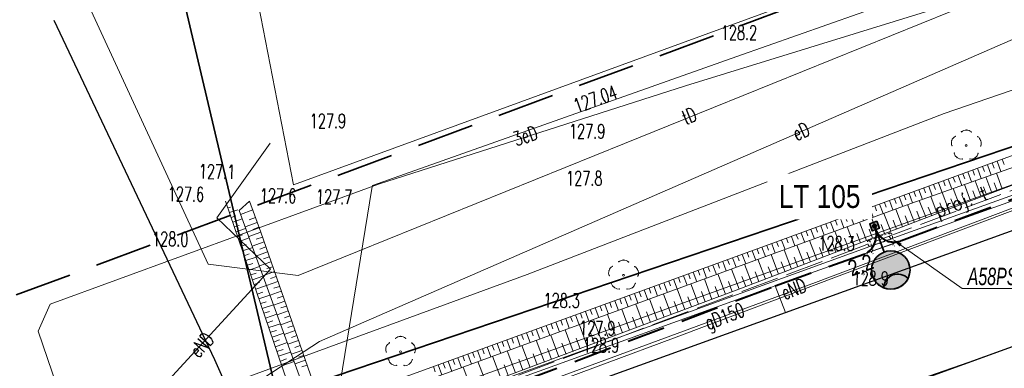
# Model space of a CAD drawing. Header units: metres. Extents: x 6496648 to 6497944, y 5962794 to 5963351.
# Tile 68 of 91: x 6497410 to 6497462, y 5963108 to 5963126. Entities that reach past the tile are written whole.
import ezdxf
from ezdxf import colors
from ezdxf.entities.mleader import LeaderData, LeaderLine
from ezdxf.math import Vec2, Vec3

# ---------------------------------------------------------------- set-up
doc = ezdxf.new("R2010")
doc.units = ezdxf.units.M
doc.header["$MEASUREMENT"] = 0
for name, pattern in [('DASHED', [19.05, 12.7, -6.35]), ('HIDDEN', [0.375, 0.25, -0.125]), ('L_0_04', [1.5, 1, -0.5]), ('mz2.0_0.5', [2.5, 2, -0.5])]:
    doc.linetypes.add(name, pattern=pattern)
doc.layers.get('0').update_dxf_attribs({"color": 8, "linetype": 'CONTINUOUS', "lineweight": 13})
doc.layers.get('DEFPOINTS').update_dxf_attribs({"linetype": 'CONTINUOUS', "lineweight": 0})
for name, color, linetype, lineweight in [('000_INNE__NIEZYDENTYFIKOWANE_', 8, 'CONTINUOUS', 13), ('217_GRANICA_KONTURU_KLASYFIKCYJNEGO', 8, 'CONTINUOUS', 13), ('218_GRANICA_UzYTKU', 8, 'CONTINUOUS', 13), ('219_LINIA_GRANICY', 3, 'CONTINUOUS', 35), ('drzewo_lisciaste__punkt_', 8, 'CONTINUOUS', 13), ('E_proj_opisy_ośw.', 7, 'CONTINUOUS', 13), ('E_proj_osłona r. dz._obw. 200', 204, 'L_0_04', 20), ('E_proj_osłona r. dz._opis_obw. 100', 204, 'CONTINUOUS', 9), ('E_proj_ośw_latarnia', 1, 'CONTINUOUS', 35), ('E_proj_ośw_linia_obw. 100', 1, 'L_0_04', 40), ('JEZDNIA__POWIERZCHNIA_', 8, 'CONTINUOUS', 25), ('KRAWezNIK__LINIA_', 8, 'CONTINUOUS', 25), ('OGRODZENIE_TRWAlE__LINIA_', 8, 'CONTINUOUS', 13), ('PRZEWoD_ELEKTROENERGETYCZNY__LINIA_', 1, 'CONTINUOUS', 13), ('PRZEWoD_ELEKTROENERGETYCZNY__LINIA__ATR1', 1, 'CONTINUOUS', 13), ('PRZEWoD_GAZOWY__LINIA_', 54, 'CONTINUOUS', 13), ('PRZEWoD_GAZOWY__LINIA__ATR1', 54, 'CONTINUOUS', 13), ('PRZEWoD_TELEKOMUNIKACYJNY__LINIA_', 30, 'CONTINUOUS', 13), ('PRZEWoD_TELEKOMUNIKACYJNY__LINIA__ATR1', 30, 'CONTINUOUS', 13), ('przewód telekomunikacyjny - projektowany lub w budowie (linia) - ob. projektowany', 30, 'mz2.0_0.5', 13), ('przewód telekomunikacyjny - projektowany lub w budowie (linia) - ob. projektowany-Atr1', 30, 'mz2.0_0.5', 13), ('PUNKT_O_OKREsLONEJ_WYSOKOsCI__SIEc_ELEKTROENERGETYCZNA__ATR3', 1, 'CONTINUOUS', 13), ('PUNKT_WYSOKOsCIOWY_NATURALNY_ATR2', 8, 'CONTINUOUS', 13), ('RURA_OCHRONNA___PRZEWoD_ELEKTROENERGETYCZNY__LINIA_', 1, 'CONTINUOUS', 13), ('SKARPA_NIEUMOCNIONA__POWIERZCHNIA_', 8, 'CONTINUOUS', 13), ('ZAKRES', 190, 'L_0_04', 35)]:
    doc.layers.add(name, color=color, linetype=linetype, lineweight=lineweight)
doc.layers.add('E_pomocnicza', color=3, linetype='CONTINUOUS', lineweight=13, plot=False)
doc.styles.add('Annotative', font='simplex.shx')
doc.styles.add('Narrow', font='ARIALN.TTF', dxfattribs={"height": 2})
doc.styles.get("Standard").update_dxf_attribs({"font": 'simplex.shx'})
doc.dimstyles.new('wymiary', dxfattribs={"dimtxt": 0.65, "dimasz": 0.25, "dimexe": 0.25, "dimexo": 1, "dimgap": 0.1, "dimtad": 1, "dimzin": 1, "dimtxsty": 'Annotative', "dimblk": 'OBLIQUE', "dimcen": 0.0025, "dimdle": 0.05, "dimadec": 0, "dimazin": 0, "dimtfac": 1, "dimtmove": 0, "dimatfit": 3, "dimldrblk": 'NONE', "dimfxl": 1, "dimarcsym": 0})

# ---------------------------------------------------------------- blocks, each defined once
blk = doc.blocks.new('A$C5E955987')
at = {"layer": 'E_proj_ośw_latarnia'}
h = blk.add_hatch(color=7, dxfattribs=at)
h.dxf.hatch_style = 1
h.paths.add_polyline_path([(3.223, 1.824, 1), (3.408, 1.892, 1)], flags=0)
h.paths.add_polyline_path([(3.2, 1.606), (3.567, 1.742), (3.431, 2.111), (3.064, 1.976)])
h.paths.add_polyline_path([(3.223, 1.824, -1), (3.408, 1.892, -1)], flags=16)
h.paths.add_polyline_path([(0.071, 1.38, -0.683546), (0.557, 0.106, 0.679532), (1.952, 1.355, 0.687575)])
h = blk.add_hatch(color=7, dxfattribs=at)
h.dxf.hatch_style = 1
h.paths.add_polyline_path([(3.223, 1.824, 1), (3.408, 1.892, 1)])
blk.add_hatch(color=256, dxfattribs=at).paths.add_polyline_path([(0.071, 1.38, 0.389707), (0.557, 0.106), (0.557, 0.106, 0.683546)])
blk.add_lwpolyline([(3.567, 1.742), (3.2, 1.606), (3.064, 1.976), (3.431, 2.111)], close=True, dxfattribs=at)
at = {"layer": 'E_proj_ośw_latarnia', "flags": 128}
blk.add_lwpolyline([(3.132, 1.791), (1.952, 1.355)], dxfattribs=at)
at = {"layer": 'E_proj_ośw_latarnia'}
blk.add_lwpolyline([(0.071, 1.38, 0.389707), (0.557, 0.106), (0.557, 0.106, 0.683546)], format="xyb", close=True, dxfattribs=at)
for centre, radius in [((1.007, 1.007), 1.007), ((3.315, 1.858), 0.0984)]:
    blk.add_circle(centre, radius, dxfattribs=at)
blk = doc.blocks.new('_None')
blk = doc.blocks.new('_Oblique')
at = {"color": 0, "linetype": 'ByBlock', "lineweight": -2}
blk.add_line((-0.5, -0.5), (0.5, 0.5), dxfattribs=at)
blk = doc.blocks.new('*D83')
at = {"layer": 'DEFPOINTS', "color": 0}
for p in [(-0.622, 2.087), (-1.372, 1.864), (0, 0)]:
    blk.add_point(p, dxfattribs=at)
at = {"layer": 'E_pomocnicza', "color": 0, "lineweight": -2}
for p, q in [((-1.372, 1.864), (-2.143, 4.452)), ((-1.58, 1.802), (-1.612, 1.793)), ((-0.736, -0.271), (-1.372, 1.864)), ((-0.958, -0.285), (-0.99, -0.295))]:
    blk.add_line(p, q, dxfattribs=at)
at = {"layer": 'E_pomocnicza', "color": 0, "lineweight": -2, "xscale": 0.25, "yscale": 0.25, "zscale": 0.25}
for p, rotation in [((-1.372, 1.864), 106.586858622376), ((-0.75, -0.224), 286.586858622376)]:
    blk.add_blockref('_Oblique', p, dxfattribs=dict(at, rotation=rotation))
at = {"layer": 'E_pomocnicza', "color": 0, "linetype": 'Continuous', "lineweight": 0, "insert": (-2.753, 2.992), "char_height": 2, "attachment_point": 5, "rotation": 286.58686, "style": 'Narrow'}
blk.add_mtext('{\\H0.75x;2,2}', dxfattribs=at)
blk = doc.blocks.new('*U82')
at = {"linetype": 'HIDDEN', "ltscale": 0.2}
for p, q in [((-0.288, -0.086), (-0.909, 2.002)), ((0.288, 0.086), (-0.334, 2.173))]:
    blk.add_line(p, q, dxfattribs=at)
at = {"linetype": 'DASHED', "ltscale": 0.02}
for centre in [(-0.622, 2.087), (0, 0)]:
    blk.add_ellipse(centre, major_axis=(0.288, 0.086), ratio=0.5, dxfattribs=at)
at = {"layer": 'E_pomocnicza', "color": 4, "lineweight": 0}
dim = blk.add_aligned_dim(p1=(0, 0), p2=(-0.622, 2.087), distance=0.783, text='{\\H0.75x;<>}', dimstyle='wymiary', override={"dimtxt": 1.3, "dimtad": 2, "dimdec": 1, "dimlfac": 1, "dimrnd": 0, "dimtxsty": 'Narrow'}, dxfattribs=at)
dim.commit()
dim.dimension.update_dxf_attribs({"geometry": '*D83', "text_midpoint": (-2.753, 2.992)})

msp = doc.modelspace()

# ---------------------------------------------------------------- linework, layer by layer
at = {"layer": '000_INNE__NIEZYDENTYFIKOWANE_', "flags": 128}
for points in [[(6497460.39, 5963118.7), (6497460.49, 5963118.43)], [(6497460.65, 5963118.79), (6497460.85, 5963118.25)], [(6497460.9, 5963118.89), (6497461, 5963118.62)], [(6497461.16, 5963118.98), (6497461.36, 5963118.43)], [(6497461.42, 5963119.08), (6497461.52, 5963118.8)], [(6497459.11, 5963118.23), (6497459.3, 5963117.7)], [(6497459.36, 5963118.32), (6497459.46, 5963118.06)], [(6497459.62, 5963118.42), (6497459.81, 5963117.89)], [(6497459.88, 5963118.51), (6497459.97, 5963118.24)], [(6497460.13, 5963118.61), (6497460.33, 5963118.07)], [(6497460.88, 5963117.32), (6497460.57, 5963118.15)], [(6497461.43, 5963117.53), (6497461.12, 5963118.35)], [(6497457.57, 5963117.66), (6497457.75, 5963117.16)], [(6497457.82, 5963117.76), (6497457.92, 5963117.5)], [(6497458.08, 5963117.85), (6497458.27, 5963117.34)], [(6497458.34, 5963117.95), (6497458.43, 5963117.69)], [(6497458.59, 5963118.04), (6497458.78, 5963117.52)], [(6497458.85, 5963118.13), (6497458.95, 5963117.87)], [(6497459.76, 5963116.9), (6497459.44, 5963117.75)], [(6497460.33, 5963117.11), (6497460.01, 5963117.95)], [(6497460.61, 5963117.21), (6497460.45, 5963117.63)], [(6497461.16, 5963117.42), (6497461, 5963117.84)], [(6497456.28, 5963117.19), (6497456.37, 5963116.95)], [(6497456.54, 5963117.29), (6497456.72, 5963116.79)], [(6497456.79, 5963117.38), (6497456.89, 5963117.13)], [(6497457.05, 5963117.48), (6497457.24, 5963116.97)], [(6497457.31, 5963117.57), (6497457.4, 5963117.32)], [(6497458.02, 5963116.23), (6497457.68, 5963117.13)], [(6497458.61, 5963116.46), (6497458.28, 5963117.34)], [(6497459.19, 5963116.68), (6497458.86, 5963117.55)], [(6497459.48, 5963116.79), (6497459.31, 5963117.22)], [(6497460.05, 5963117), (6497459.89, 5963117.43)], [(6497420.74, 5963116.78), (6497420.82, 5963116.81)], [(6497454.74, 5963116.63), (6497454.83, 5963116.38)], [(6497455, 5963116.72), (6497455.18, 5963116.23)], [(6497455.25, 5963116.82), (6497455.34, 5963116.57)], [(6497455.51, 5963116.91), (6497455.69, 5963116.42)], [(6497455.77, 5963117), (6497455.86, 5963116.76)], [(6497456.02, 5963117.1), (6497456.21, 5963116.6)], [(6497456.82, 5963115.77), (6497456.46, 5963116.7)], [(6497457.43, 5963116.01), (6497457.08, 5963116.92)], [(6497458.32, 5963116.35), (6497458.15, 5963116.79)], [(6497458.9, 5963116.57), (6497458.74, 5963117.01)], [(6497420.83, 5963116.53), (6497420.96, 5963116.57)], [(6497420.92, 5963116.28), (6497421.36, 5963116.43)], [(6497421, 5963116.03), (6497421.25, 5963116.11)], [(6497422.13, 5963116.42), (6497421.49, 5963116.19)], [(6497453.46, 5963116.16), (6497453.64, 5963115.66)], [(6497453.71, 5963116.25), (6497453.8, 5963116)], [(6497453.97, 5963116.34), (6497454.15, 5963115.85)], [(6497454.23, 5963116.44), (6497454.32, 5963116.19)], [(6497454.48, 5963116.53), (6497454.66, 5963116.04)], [(6497455.58, 5963115.3), (6497455.22, 5963116.24)], [(6497456.2, 5963115.54), (6497455.84, 5963116.47)], [(6497456.51, 5963115.66), (6497456.33, 5963116.12)], [(6497457.12, 5963115.89), (6497456.95, 5963116.35)], [(6497457.73, 5963116.12), (6497457.55, 5963116.57)], [(6497421.09, 5963115.78), (6497421.58, 5963115.95)], [(6497421.17, 5963115.53), (6497421.42, 5963115.61)], [(6497422.36, 5963115.77), (6497421.73, 5963115.54)], [(6497422.27, 5963116.03), (6497421.95, 5963115.91)], [(6497451.91, 5963115.59), (6497452.09, 5963115.1)], [(6497452.17, 5963115.69), (6497452.26, 5963115.44)], [(6497452.43, 5963115.78), (6497452.61, 5963115.29)], [(6497452.68, 5963115.87), (6497452.78, 5963115.63)], [(6497452.94, 5963115.97), (6497453.12, 5963115.48)], [(6497453.2, 5963116.06), (6497453.29, 5963115.82)], [(6497454.31, 5963114.82), (6497453.95, 5963115.78)], [(6497454.95, 5963115.06), (6497454.58, 5963116.01)], [(6497455.26, 5963115.18), (6497455.08, 5963115.65)], [(6497455.89, 5963115.42), (6497455.71, 5963115.89)], [(6497421.26, 5963115.27), (6497421.76, 5963115.45)], [(6497421.34, 5963115.02), (6497421.6, 5963115.11)], [(6497422.55, 5963115.25), (6497421.92, 5963115.03)], [(6497422.46, 5963115.51), (6497422.14, 5963115.4)], [(6497450.63, 5963115.12), (6497450.72, 5963114.88)], [(6497450.89, 5963115.21), (6497451.07, 5963114.72)], [(6497451.14, 5963115.31), (6497451.23, 5963115.06)], [(6497451.4, 5963115.4), (6497451.58, 5963114.91)], [(6497451.66, 5963115.5), (6497451.75, 5963115.25)], [(6497452.37, 5963114.08), (6497451.99, 5963115.06)], [(6497453.02, 5963114.32), (6497452.65, 5963115.3)], [(6497453.67, 5963114.57), (6497453.3, 5963115.54)], [(6497453.99, 5963114.69), (6497453.81, 5963115.18)], [(6497454.63, 5963114.94), (6497454.45, 5963115.42)], [(6497421.43, 5963114.77), (6497421.94, 5963114.95)], [(6497421.52, 5963114.52), (6497421.78, 5963114.61)], [(6497422.73, 5963114.74), (6497422.1, 5963114.52)], [(6497422.64, 5963114.99), (6497422.32, 5963114.88)], [(6497449.09, 5963114.56), (6497449.18, 5963114.31)], [(6497449.35, 5963114.65), (6497449.53, 5963114.16)], [(6497449.6, 5963114.74), (6497449.69, 5963114.5)], [(6497449.86, 5963114.84), (6497450.04, 5963114.35)], [(6497450.12, 5963114.93), (6497450.21, 5963114.69)], [(6497450.37, 5963115.03), (6497450.55, 5963114.54)], [(6497451.05, 5963113.57), (6497450.66, 5963114.58)], [(6497451.71, 5963113.82), (6497451.33, 5963114.82)], [(6497452.7, 5963114.2), (6497452.51, 5963114.69)], [(6497453.35, 5963114.45), (6497453.16, 5963114.94)], [(6497421.6, 5963114.27), (6497422.13, 5963114.45)], [(6497421.69, 5963114.02), (6497421.95, 5963114.11)], [(6497422.91, 5963114.22), (6497422.29, 5963114)], [(6497422.82, 5963114.48), (6497422.51, 5963114.37)], [(6497447.8, 5963114.09), (6497447.98, 5963113.6)], [(6497448.06, 5963114.18), (6497448.15, 5963113.94)], [(6497448.32, 5963114.27), (6497448.5, 5963113.78)], [(6497448.57, 5963114.37), (6497448.66, 5963114.12)], [(6497448.83, 5963114.46), (6497449.01, 5963113.97)], [(6497449.7, 5963113.05), (6497449.31, 5963114.08)], [(6497450.38, 5963113.31), (6497449.99, 5963114.33)], [(6497451.38, 5963113.7), (6497451.19, 5963114.2)], [(6497452.04, 5963113.95), (6497451.85, 5963114.45)], [(6497421.77, 5963113.77), (6497422.31, 5963113.95)], [(6497421.86, 5963113.52), (6497422.13, 5963113.61)], [(6497423.09, 5963113.7), (6497422.48, 5963113.49)], [(6497423, 5963113.96), (6497422.69, 5963113.85)], [(6497446.26, 5963113.53), (6497446.44, 5963113.03)], [(6497446.52, 5963113.62), (6497446.61, 5963113.37)], [(6497446.78, 5963113.71), (6497446.95, 5963113.22)], [(6497447.03, 5963113.81), (6497447.12, 5963113.56)], [(6497447.29, 5963113.9), (6497447.47, 5963113.41)], [(6497447.55, 5963113.99), (6497447.64, 5963113.75)], [(6497448.32, 5963112.53), (6497447.92, 5963113.57)], [(6497449.01, 5963112.79), (6497448.62, 5963113.83)], [(6497450.04, 5963113.18), (6497449.84, 5963113.69)], [(6497450.71, 5963113.44), (6497450.52, 5963113.95)], [(6497421.95, 5963113.26), (6497422.49, 5963113.45)], [(6497422.03, 5963113.01), (6497422.31, 5963113.11)], [(6497423.27, 5963113.19), (6497422.66, 5963112.97)], [(6497423.18, 5963113.44), (6497422.87, 5963113.34)], [(6497444.98, 5963113.06), (6497445.07, 5963112.81)], [(6497445.23, 5963113.15), (6497445.41, 5963112.65)], [(6497445.49, 5963113.25), (6497445.58, 5963113)], [(6497445.75, 5963113.34), (6497445.93, 5963112.84)], [(6497446, 5963113.43), (6497446.09, 5963113.19)], [(6497446.92, 5963112), (6497446.52, 5963113.06)], [(6497447.63, 5963112.26), (6497447.23, 5963113.32)], [(6497448.67, 5963112.66), (6497448.47, 5963113.18)], [(6497449.36, 5963112.92), (6497449.16, 5963113.44)], [(6497422.12, 5963112.76), (6497422.67, 5963112.95)], [(6497422.2, 5963112.51), (6497422.48, 5963112.61)], [(6497423.45, 5963112.67), (6497422.85, 5963112.46)], [(6497423.36, 5963112.93), (6497423.06, 5963112.82)], [(6497443.43, 5963112.5), (6497443.52, 5963112.25)], [(6497443.69, 5963112.59), (6497443.87, 5963112.09)], [(6497443.95, 5963112.69), (6497444.04, 5963112.43)], [(6497444.2, 5963112.78), (6497444.39, 5963112.28)], [(6497444.46, 5963112.87), (6497444.55, 5963112.62)], [(6497444.72, 5963112.97), (6497444.9, 5963112.47)], [(6497445.5, 5963111.47), (6497445.1, 5963112.54)], [(6497446.21, 5963111.73), (6497445.81, 5963112.8)], [(6497447.27, 5963112.13), (6497447.08, 5963112.66)], [(6497447.98, 5963112.4), (6497447.78, 5963112.92)], [(6497422.29, 5963112.26), (6497422.85, 5963112.45)], [(6497422.37, 5963112.01), (6497422.66, 5963112.1)], [(6497422.46, 5963111.76), (6497423.03, 5963111.95)], [(6497423.63, 5963112.15), (6497423.04, 5963111.95)], [(6497423.54, 5963112.41), (6497423.24, 5963112.31)], [(6497442.15, 5963112.03), (6497442.33, 5963111.53)], [(6497442.4, 5963112.12), (6497442.5, 5963111.87)], [(6497442.66, 5963112.22), (6497442.84, 5963111.71)], [(6497442.92, 5963112.31), (6497443.01, 5963112.06)], [(6497443.18, 5963112.4), (6497443.36, 5963111.9)], [(6497444.07, 5963110.93), (6497443.66, 5963112.01)], [(6497444.79, 5963111.2), (6497444.38, 5963112.28)], [(6497445.86, 5963111.6), (6497445.66, 5963112.14)], [(6497446.57, 5963111.87), (6497446.37, 5963112.4)], [(6497422.55, 5963111.51), (6497422.84, 5963111.6)], [(6497422.63, 5963111.25), (6497423.22, 5963111.45)], [(6497423.81, 5963111.64), (6497423.22, 5963111.43)], [(6497423.72, 5963111.89), (6497423.42, 5963111.79)], [(6497440.6, 5963111.47), (6497440.79, 5963110.96)], [(6497440.86, 5963111.56), (6497440.95, 5963111.31)], [(6497441.12, 5963111.66), (6497441.3, 5963111.15)], [(6497441.38, 5963111.75), (6497441.47, 5963111.5)], [(6497441.63, 5963111.84), (6497441.82, 5963111.34)], [(6497441.89, 5963111.94), (6497441.98, 5963111.68)], [(6497442.62, 5963110.39), (6497442.21, 5963111.48)], [(6497443.34, 5963110.66), (6497442.94, 5963111.75)], [(6497444.43, 5963111.06), (6497444.22, 5963111.61)], [(6497445.14, 5963111.33), (6497444.94, 5963111.87)], [(6497422.72, 5963111), (6497423.01, 5963111.1)], [(6497422.8, 5963110.75), (6497423.4, 5963110.95)], [(6497423.99, 5963111.12), (6497423.41, 5963110.92)], [(6497423.9, 5963111.38), (6497423.61, 5963111.28)], [(6497439.32, 5963111), (6497439.41, 5963110.75)], [(6497439.58, 5963111.1), (6497439.76, 5963110.59)], [(6497439.83, 5963111.19), (6497439.93, 5963110.93)], [(6497440.09, 5963111.28), (6497440.28, 5963110.77)], [(6497440.35, 5963111.38), (6497440.44, 5963111.12)], [(6497441.15, 5963109.84), (6497440.74, 5963110.94)], [(6497441.89, 5963110.11), (6497441.48, 5963111.21)], [(6497442.98, 5963110.52), (6497442.78, 5963111.07)], [(6497443.71, 5963110.79), (6497443.5, 5963111.34)], [(6497422.89, 5963110.5), (6497423.19, 5963110.6)], [(6497422.98, 5963110.25), (6497423.58, 5963110.45)], [(6497424.17, 5963110.6), (6497423.6, 5963110.4)], [(6497424.08, 5963110.86), (6497423.79, 5963110.76)], [(6497437.78, 5963110.44), (6497437.87, 5963110.18)], [(6497438.03, 5963110.53), (6497438.22, 5963110.02)], [(6497438.29, 5963110.63), (6497438.38, 5963110.37)], [(6497438.55, 5963110.72), (6497438.73, 5963110.21)], [(6497438.8, 5963110.82), (6497438.9, 5963110.56)], [(6497439.06, 5963110.91), (6497439.25, 5963110.4)], [(6497439.67, 5963109.28), (6497439.26, 5963110.4)], [(6497440.42, 5963109.56), (6497440, 5963110.67)], [(6497441.52, 5963109.98), (6497441.31, 5963110.53)], [(6497442.25, 5963110.25), (6497442.05, 5963110.8)], [(6497423.06, 5963110), (6497423.37, 5963110.1)], [(6497423.15, 5963109.75), (6497423.76, 5963109.96)], [(6497424.35, 5963110.09), (6497423.78, 5963109.89)], [(6497424.26, 5963110.34), (6497423.98, 5963110.25)], [(6497436.23, 5963109.88), (6497436.33, 5963109.62)], [(6497436.49, 5963109.97), (6497436.68, 5963109.46)], [(6497436.75, 5963110.07), (6497436.84, 5963109.81)], [(6497437, 5963110.16), (6497437.19, 5963109.65)], [(6497437.26, 5963110.25), (6497437.36, 5963110)], [(6497437.52, 5963110.35), (6497437.71, 5963109.83)], [(6497438.93, 5963109), (6497438.51, 5963110.13)], [(6497440.05, 5963109.42), (6497439.84, 5963109.98)], [(6497440.79, 5963109.7), (6497440.58, 5963110.25)], [(6497423.23, 5963109.49), (6497423.54, 5963109.6)], [(6497423.32, 5963109.24), (6497423.94, 5963109.46)], [(6497424.53, 5963109.57), (6497423.97, 5963109.37)], [(6497424.44, 5963109.83), (6497424.16, 5963109.73)], [(6497434.95, 5963109.41), (6497435.14, 5963108.89)], [(6497435.21, 5963109.51), (6497435.3, 5963109.25)], [(6497435.46, 5963109.6), (6497435.65, 5963109.08)], [(6497435.72, 5963109.69), (6497435.81, 5963109.43)], [(6497435.98, 5963109.79), (6497436.16, 5963109.27)], [(6497437.43, 5963108.44), (6497437, 5963109.58)], [(6497438.18, 5963108.72), (6497437.76, 5963109.85)], [(6497438.56, 5963108.86), (6497438.34, 5963109.43)], [(6497439.3, 5963109.14), (6497439.09, 5963109.7)], [(6497423.4, 5963108.99), (6497423.72, 5963109.1)], [(6497423.49, 5963108.74), (6497424.12, 5963108.96)], [(6497424.71, 5963109.05), (6497424.16, 5963108.86)], [(6497424.62, 5963109.31), (6497424.34, 5963109.21)], [(6497433.41, 5963108.85), (6497433.6, 5963108.33)], [(6497433.66, 5963108.95), (6497433.76, 5963108.68)], [(6497433.92, 5963109.04), (6497434.11, 5963108.52)], [(6497434.18, 5963109.13), (6497434.27, 5963108.87)], [(6497434.43, 5963109.23), (6497434.62, 5963108.71)], [(6497434.69, 5963109.32), (6497434.79, 5963109.06)], [(6497435.91, 5963107.87), (6497435.48, 5963109.02)], [(6497436.67, 5963108.16), (6497436.24, 5963109.3)], [(6497437.05, 5963108.3), (6497436.84, 5963108.87)], [(6497437.8, 5963108.58), (6497437.59, 5963109.15)], [(6497423.58, 5963108.49), (6497423.9, 5963108.6)], [(6497423.66, 5963108.24), (6497424.3, 5963108.46)], [(6497424.89, 5963108.54), (6497424.35, 5963108.35)], [(6497424.8, 5963108.79), (6497424.53, 5963108.7)], [(6497432.12, 5963108.38), (6497432.22, 5963108.12)], [(6497432.38, 5963108.48), (6497432.57, 5963107.95)], [(6497432.63, 5963108.57), (6497432.73, 5963108.31)], [(6497432.89, 5963108.66), (6497433.08, 5963108.14)], [(6497433.15, 5963108.76), (6497433.24, 5963108.5)], [(6497434.38, 5963107.3), (6497433.94, 5963108.46)], [(6497435.14, 5963107.59), (6497434.71, 5963108.74)], [(6497436.29, 5963108.01), (6497436.08, 5963108.59)], [(6497424.98, 5963108.28), (6497424.71, 5963108.18)], [(6497431.61, 5963108.2), (6497431.7, 5963107.93)], [(6497431.86, 5963108.29), (6497432.05, 5963107.77)], [(6497433.6, 5963107.01), (6497433.17, 5963108.17)], [(6497435.53, 5963107.73), (6497435.31, 5963108.3)]]:
    msp.add_lwpolyline(points, dxfattribs=at)
at = {"layer": '217_GRANICA_KONTURU_KLASYFIKCYJNEGO', "flags": 128}
msp.add_lwpolyline([(6497423.41, 5963106.67), (6497418.17, 5963128.91)], dxfattribs=at)
at = {"layer": '218_GRANICA_UzYTKU', "flags": 128}
for points in [[(6497423.41, 5963106.67), (6497520.33, 5963139.57)], [(6497418.17, 5963128.91), (6497423.41, 5963106.67)]]:
    msp.add_lwpolyline(points, dxfattribs=at)
at = {"layer": '219_LINIA_GRANICY', "flags": 128}
for points in [[(6497520.33, 5963139.57), (6497423.41, 5963106.67)], [(6497423.41, 5963106.67), (6497418.17, 5963128.91)]]:
    msp.add_lwpolyline(points, dxfattribs=at)
at = {"layer": 'DEFPOINTS', "linetype": 'Continuous'}
for points in [[(6497643.11, 5963182.806), (6497596.147, 5963165.645), (6497596.241, 5963165.389), (6497596.147, 5963165.645), (6497549.184, 5963148.484), (6497549.082, 5963148.773), (6497549.158, 5963148.559), (6497502.108, 5963131.637), (6497502.226, 5963131.325), (6497502.108, 5963131.637), (6497455.059, 5963114.716), (6497455.213, 5963114.328), (6497455.059, 5963114.716), (6497408.055, 5963097.666), (6497408.251, 5963097.232), (6497408.055, 5963097.666), (6497361.052, 5963080.616), (6497361.06, 5963080.618), (6497361.058, 5963080.618), (6497313.974, 5963063.795), (6497313.777, 5963064.34), (6497313.974, 5963063.795), (6497264.99, 5963053.548)], [(6497566.135, 5963154.547), (6497553.426, 5963150.07), (6497543.642, 5963146.606), (6497529.484, 5963141.529), (6497512.629, 5963135.269), (6497489.259, 5963126.409), (6497478.599, 5963122.729), (6497468.009, 5963119.059), (6497449.519, 5963112.439), (6497435.699, 5963107.429), (6497426.829, 5963104.339), (6497411.039, 5963098.659), (6497391.115, 5963091.415), (6497364.649, 5963081.724), (6497341.305, 5963073.243), (6497324.879, 5963067.374), (6497317.094, 5963064.719), (6497303.054, 5963060.942), (6497292.628, 5963058.63), (6497281.118, 5963056.345)], [(6497450.06, 5963111.04), (6497449.519, 5963112.439)]]:
    msp.add_lwpolyline(points, dxfattribs=at)
at = {"layer": 'drzewo_lisciaste__punkt_'}
for centre in [(6497459.54, 5963119.81), (6497441.57, 5963112.99), (6497429.88, 5963108.98)]:
    msp.add_circle(centre, 0.05, dxfattribs=at)
for centre, radius, start, end in [((6497459.158, 5963119.939), 0.396, 120.521, 202.4825), ((6497459.549, 5963120.225), 0.385, 47.9445, 132.2794), ((6497459.877, 5963119.917), 0.446, 340.8497, 54.1505), ((6497459.332, 5963119.535), 0.455, 197.7877, 270.0702), ((6497459.779, 5963119.486), 0.398, 263.6986, 345.7078), ((6497441.574, 5963113.404), 0.386, 47.4916, 131.5978), ((6497441.175, 5963113.115), 0.386, 118.5787, 202.588), ((6497441.889, 5963113.086), 0.466, 342.9301, 53.2047), ((6497441.347, 5963112.708), 0.441, 197.5589, 272.0771), ((6497441.813, 5963112.653), 0.385, 262.8793, 347.433), ((6497429.446, 5963109.126), 0.342, 114.8015, 208.1927), ((6497429.879, 5963109.351), 0.429, 50.8955, 127.2424), ((6497430.269, 5963109.106), 0.391, 335.8503, 58.734), ((6497429.63, 5963108.637), 0.376, 189.9964, 276.3999), ((6497430.103, 5963108.65), 0.402, 265.8649, 347.1648)]:
    msp.add_arc(centre, radius, start, end, dxfattribs=at)
for p in [(6497458.96, 5963120.28), (6497459.29, 5963120.52), (6497459.55, 5963120.61), (6497459.81, 5963120.51), (6497460.13, 5963120.27), (6497458.78, 5963120.06), (6497458.79, 5963119.79), (6497460.29, 5963119.77), (6497460.3, 5963120.05), (6497458.91, 5963119.4), (6497460.16, 5963119.39), (6497459.06, 5963119.17), (6497459.33, 5963119.09), (6497459.73, 5963119.09), (6497460, 5963119.16), (6497441.32, 5963113.7), (6497441.58, 5963113.79), (6497441.84, 5963113.69), (6497440.81, 5963113.24), (6497440.99, 5963113.46), (6497442.16, 5963113.45), (6497442.33, 5963113.23), (6497440.82, 5963112.97), (6497440.94, 5963112.58), (6497442.19, 5963112.57), (6497442.32, 5963112.95), (6497441.09, 5963112.35), (6497441.36, 5963112.27), (6497441.76, 5963112.27), (6497442.03, 5963112.34), (6497429.3, 5963109.45), (6497429.63, 5963109.69), (6497429.89, 5963109.78), (6497430.15, 5963109.68), (6497430.47, 5963109.44), (6497429.12, 5963109.23), (6497429.13, 5963108.96), (6497430.63, 5963108.94), (6497430.64, 5963109.22), (6497429.25, 5963108.57), (6497429.4, 5963108.34), (6497430.5, 5963108.56), (6497429.67, 5963108.26), (6497430.07, 5963108.26), (6497430.34, 5963108.33)]:
    msp.add_point(p, dxfattribs=at)
at = {"layer": 'JEZDNIA__POWIERZCHNIA_', "flags": 128}
for points in [[(6497598.76, 5963158.58), (6497531.74, 5963134.36), (6497471, 5963112.52), (6497465.43, 5963110.5), (6497459.68, 5963108.41), (6497447.39, 5963104.14), (6497420.8, 5963094.41), (6497383.23, 5963080.72), (6497364.96, 5963074.06), (6497347.45, 5963067.64), (6497340.19, 5963065.02), (6497335.93, 5963063.44), (6497327.62, 5963060.58), (6497322.17, 5963058.51), (6497307.6, 5963054.69), (6497289.33, 5963050.32)], [(6497286, 5963055.64), (6497291.06, 5963056.7), (6497315.76, 5963062.79), (6497319.51, 5963063.85), (6497331.33, 5963068.1), (6497351.75, 5963075.37), (6497378.63, 5963085.28), (6497411.58, 5963097.26), (6497420.33, 5963100.32), (6497427.37, 5963102.94), (6497436.24, 5963106.03), (6497463.88, 5963116.05), (6497468.55, 5963117.66), (6497479.14, 5963121.33), (6497489.8, 5963125.01), (6497503.08, 5963129.84), (6497513.17, 5963133.87), (6497525.68, 5963138.53), (6497534.37, 5963141.73), (6497562, 5963151.52), (6497567.42, 5963153.38)], [(6497411.71, 5963126.38), (6497420.13, 5963108.57), (6497421.33, 5963105.86), (6497427.37, 5963102.94), (6497420.33, 5963100.32), (6497417.33, 5963107.5)]]:
    msp.add_lwpolyline(points, dxfattribs=at)
at = {"layer": 'KRAWezNIK__LINIA_', "flags": 128}
msp.add_lwpolyline([(6497471, 5963112.52), (6497415.73, 5963092.45)], dxfattribs=at)
at = {"layer": 'OGRODZENIE_TRWAlE__LINIA_', "flags": 128}
for points in [[(6497424.27, 5963117.74), (6497466.24, 5963133.1), (6497467.35, 5963133.46)], [(6497424.27, 5963117.74), (6497421.82, 5963130.35)]]:
    msp.add_lwpolyline(points, dxfattribs=at)
at = {"layer": 'PRZEWoD_ELEKTROENERGETYCZNY__LINIA_', "flags": 128}
for points in [[(6497487.45, 5963156.14), (6497489.85, 5963140.11), (6497477.09, 5963135.33), (6497465.18, 5963130.88), (6497457.06, 5963127.84), (6497447.51, 5963124.47), (6497428.41, 5963117.7), (6497428.38, 5963117.54), (6497426.62, 5963106.69), (6497425.35, 5963100.64), (6497423.43, 5963092.54), (6497423.39, 5963092.39), (6497419.09, 5963084.45), (6497394.13, 5963075.26), (6497377.5, 5963069.25), (6497359.4, 5963063.1), (6497344.68, 5963058.25), (6497337.97, 5963056.06), (6497319.61, 5963049.11), (6497313.85, 5963046.98), (6497305.53, 5963044.47), (6497298.28, 5963042.49), (6497271.23, 5963037.68)], [(6497567.54, 5963154.8), (6497546.81, 5963147.29), (6497514.51, 5963135.67), (6497478.38, 5963122.73), (6497451.64, 5963112.61), (6497422.76, 5963101.97), (6497404.73, 5963095.29), (6497390.36, 5963090.35), (6497350.61, 5963076.26), (6497322.24, 5963066.53), (6497305.6, 5963061.28), (6497303.77, 5963060.75), (6497301.79, 5963060.09), (6497289.9, 5963057.19), (6497278.11, 5963055.46)], [(6497486.85, 5963134.14), (6497489.83, 5963133.98), (6497489.84, 5963134.39), (6497491.12, 5963135.66), (6497490.96, 5963137.82), (6497477.64, 5963133.07), (6497444.82, 5963122.94), (6497428.73, 5963117.78), (6497411.52, 5963111.48), (6497410.88, 5963110.06), (6497419.17, 5963085.79), (6497418.43, 5963084.91), (6497368.11, 5963067.51), (6497326.52, 5963052.82), (6497303.09, 5963044.9), (6497255.44, 5963037.56), (6497250.69, 5963036.83), (6497248.79, 5963035.15), (6497247.28, 5963029.41), (6497246.67, 5963025.67), (6497246.14, 5963022.99)], [(6497486.85, 5963134.14), (6497486.84, 5963134.49), (6497467.01, 5963127.59), (6497425.64, 5963109.51), (6497421.91, 5963107.09), (6497418.45, 5963104.84), (6497419.94, 5963101.01), (6497422.86, 5963093.51), (6497423.45, 5963091.99), (6497430.25, 5963060.57), (6497393.49, 5963047.41)], [(6497486.85, 5963134.14), (6497482.7, 5963129.86), (6497458.38, 5963121.49), (6497436.52, 5963113.03), (6497420.35, 5963107.1), (6497417.5, 5963105.06), (6497422.72, 5963092.33), (6497428.65, 5963070.07), (6497429.47, 5963066.34), (6497431.37, 5963060.99)], [(6497416.55, 5963106.21), (6497423.06, 5963113.31), (6497420.25, 5963116.01), (6497423.04, 5963119.93)]]:
    msp.add_lwpolyline(points, dxfattribs=at)
at = {"layer": 'PRZEWoD_GAZOWY__LINIA_', "flags": 128}
msp.add_lwpolyline([(6497467.27, 5963118.39), (6497444.19, 5963109.69), (6497423.33, 5963101.92), (6497402.46, 5963094.37), (6497384.8, 5963088.22), (6497372.06, 5963083.69), (6497351.77, 5963076.54), (6497343.1, 5963073.52), (6497336.35, 5963071.21), (6497322.22, 5963066.33), (6497303.83, 5963060.49), (6497289.79, 5963057.02), (6497279.18, 5963055.46), (6497276.89, 5963055.16), (6497269.84, 5963054.34), (6497267.44, 5963054.07), (6497267.44, 5963053.9), (6497267.42, 5963053.17)], dxfattribs=at)
at = {"layer": 'PRZEWoD_TELEKOMUNIKACYJNY__LINIA_', "flags": 128}
msp.add_lwpolyline([(6497413.56, 5963127.1), (6497419.79, 5963113.58), (6497424.51, 5963112.98), (6497477.39, 5963134.4), (6497505.18, 5963141.51), (6497537.33, 5963149.6)], dxfattribs=at)
at = {"layer": 'RURA_OCHRONNA___PRZEWoD_ELEKTROENERGETYCZNY__LINIA_', "flags": 128}
msp.add_lwpolyline([(6497428.38, 5963117.54), (6497426.62, 5963106.69), (6497425.35, 5963100.64), (6497423.43, 5963092.54)], dxfattribs=at)
at = {"layer": 'SKARPA_NIEUMOCNIONA__POWIERZCHNIA_', "flags": 128}
for points in [[(6497421.42, 5963116.39), (6497421.96, 5963116.89), (6497422.55, 5963115.25), (6497425.56, 5963106.61), (6497426.2, 5963106.3), (6497427.18, 5963106.59), (6497430.32, 5963107.73), (6497449.02, 5963114.53), (6497467.59, 5963121.34), (6497467.86, 5963120.73), (6497456.63, 5963116.76), (6497430.81, 5963107.31), (6497426.76, 5963105.74), (6497425.75, 5963105.76), (6497425.13, 5963106.19)], [(6497421.42, 5963116.39), (6497425.13, 5963106.19), (6497425.75, 5963105.76), (6497426.76, 5963105.74), (6497430.81, 5963107.31), (6497456.63, 5963116.76), (6497467.86, 5963120.73), (6497468.12, 5963120.13), (6497464.98, 5963118.86), (6497459.53, 5963116.81), (6497447.75, 5963112.31), (6497436.17, 5963107.97), (6497427.01, 5963104.54), (6497424.85, 5963104.76), (6497420.71, 5963116.88)]]:
    msp.add_lwpolyline(points, dxfattribs=at)
at = {"layer": 'ZAKRES', "ltscale": 3, "flags": 128}
msp.add_lwpolyline([(6497692.5, 5963219.5), (6497716, 5963186.5), (6497672.2, 5963172.1), (6497502, 5963111.8), (6497349, 5963052), (6497312.6, 5963038.4), (6497228.6, 5963030.4), (6497133.5, 5963045.2), (6496948.4, 5963119.5), (6496936.6, 5963083.2), (6496927.9, 5963075.7), (6496873, 5963095.9), (6496849.7, 5963104.2), (6496824.8, 5963105.1), (6496784.8, 5963107.4), (6496786.6, 5963174.3), (6496788.5, 5963184), (6496695.2, 5963217.9), (6496711.8, 5963253.1), (6496961, 5963151.5), (6497143.1, 5963082.8), (6497228.1, 5963066.8), (6497302.3, 5963072), (6497492.1, 5963142.6)], close=True, dxfattribs=at)

# ---------------------------------------------------------------- block references
at = {"layer": 'E_proj_osłona r. dz._obw. 200', "xscale": 0.54864, "yscale": 0.54864, "zscale": 0.54864, "rotation": 93.200706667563}
msp.add_blockref('*U82', (6497455.584, 5963115.06), dxfattribs=at)
at = {"layer": 'E_proj_ośw_latarnia', "rotation": 90}
msp.add_blockref('A$C5E955987', (6497456.592, 5963112.26), dxfattribs=at)

# ---------------------------------------------------------------- texts
at = {"layer": 'PRZEWoD_ELEKTROENERGETYCZNY__LINIA__ATR1', "width": 0.66}
for s, rotation, p in [('3eD', 18.6, (6497435.95, 5963119.76)), ('eD', 24.4, (6497450.65, 5963120.03)), ('eND', 21, (6497450.02, 5963111.7)), ('eND', 48.3, (6497419.3, 5963108.61))]:
    msp.add_text(s, height=0.75, rotation=rotation, dxfattribs=at).set_placement(p)
at = {"layer": 'PRZEWoD_GAZOWY__LINIA__ATR1', "width": 0.66}
msp.add_text('gD150', height=0.75, rotation=20.7, dxfattribs=at).set_placement((6497446.01, 5963110.12))
at = {"layer": 'PRZEWoD_TELEKOMUNIKACYJNY__LINIA__ATR1', "width": 0.66}
msp.add_text('tD', height=0.75, rotation=22.6, dxfattribs=at).set_placement((6497444.83, 5963120.88))
at = {"layer": 'przewód telekomunikacyjny - projektowany lub w budowie (linia) - ob. projektowany-Atr1', "color": 30, "width": 0.9}
msp.add_text('proj. t', height=0.75, rotation=20.571, dxfattribs=at).set_placement((6497458.05, 5963116))
at = {"layer": 'PUNKT_O_OKREsLONEJ_WYSOKOsCI__SIEc_ELEKTROENERGETYCZNA__ATR3', "width": 0.66}
msp.add_text('127.04', height=0.75, rotation=19.5, dxfattribs=at).set_placement((6497439.12, 5963121.5))
at = {"layer": 'PUNKT_WYSOKOsCIOWY_NATURALNY_ATR2', "width": 0.66}
for s, p in [('128.2', (6497446.67, 5963125.35)), ('127.9', (6497425.12, 5963120.71)), ('127.9', (6497438.71, 5963120.17)), ('127.8', (6497438.56, 5963117.71)), ('128.9', (6497439.44, 5963108.94))]:
    msp.add_text(s, height=0.75, dxfattribs=at).set_placement(p)
for s, rotation, p in [('127.1', 359.2, (6497419.3, 5963118.07)), ('127.6', 359.2, (6497417.67, 5963116.89)), ('128.4', 359.2, (6497450.26, 5963117.17)), ('127.6', 359.3, (6497422.5, 5963116.8)), ('127.7', 359.2, (6497425.44, 5963116.75)), ('128.0', 359.2, (6497416.85, 5963114.53)), ('128.3', 359.1, (6497451.78, 5963114.3)), ('128.9', 359.2, (6497453.57, 5963112.47)), ('128.3', 359.1, (6497437.37, 5963111.31)), ('127.9', 359.2, (6497439.24, 5963109.85))]:
    msp.add_text(s, height=0.75, rotation=rotation, dxfattribs=at).set_placement(p)

# ---------------------------------------------------------------- next in the draw order: leaders
at = {"layer": 'E_proj_opisy_ośw.', "color": 10}
ml = msp.add_multileader_mtext('Standard', dxfattribs=at)
ml.set_content('\\A1;LT 105', color=10, style='Narrow')
ml.set_leader_properties(color=256)
ml.set_arrow_properties(name='NONE')
ml.build(insert=Vec2(0, 0))
ml.multileader.update_dxf_attribs({"leader_type": 0, "has_dogleg": 0, "has_text_frame": 1, "text_left_attachment_type": 3, "dogleg_length": 0.36, "arrow_head_size": 0, "scale": 0.7})
ctx = ml.context
ctx.base_point, ctx.scale, ctx.char_height, ctx.arrow_head_size, ctx.landing_gap_size, ctx.plane_origin = Vec3(6497449.294, 5963117.11), 0.7, 1.2, 0, 0.42, Vec3(6498299.656, 5963013.346)
ctx.left_attachment = 3
ctx.mtext.insert, ctx.mtext.line_spacing_factor, ctx.mtext.flow_direction = Vec3(6497449.714, 5963117.725), 0.266667, 5
ctx.mtext.has_bg_fill, ctx.mtext.bg_color, ctx.mtext.bg_scale_factor, ctx.mtext.bg_transparency, ctx.mtext.use_window_bg_color = 1, -1073741824, 1.5, 0, 1

# ---------------------------------------------------------------- next in the draw order: linework, layer by layer
at = {"layer": 'przewód telekomunikacyjny - projektowany lub w budowie (linia) - ob. projektowany', "color": 30, "linetype": 'mz2.0_0.5', "lineweight": 18, "flags": 128}
msp.add_lwpolyline([(6497167.99, 5963058.98), (6497178.2, 5963056.61), (6497187.93, 5963055.11), (6497198.93, 5963053.47), (6497230.03, 5963051.23), (6497232.91, 5963051.95), (6497248.29, 5963052.53), (6497263.32, 5963053.91), (6497264.01, 5963054.29), (6497275.34, 5963055.77), (6497289.6, 5963058), (6497303.56, 5963061.45), (6497318.03, 5963065.66), (6497330.95, 5963070.19), (6497392.05, 5963091.81), (6497414.4, 5963099.75), (6497416.96, 5963100.69), (6497426.76, 5963104.26), (6497454.7, 5963114.74), (6497466.93, 5963119.33), (6497478.38, 5963123.5), (6497501.7, 5963131.89), (6497518.41, 5963137.92), (6497538.27, 5963145.28), (6497541.42, 5963137.26), (6497542.42, 5963137.26), (6497541.91, 5963136.41), (6497522.66, 5963128.8), (6497523.4, 5963126.61)], dxfattribs=at)

# ---------------------------------------------------------------- next in the draw order: leaders
at = {"layer": 'E_proj_osłona r. dz._opis_obw. 100'}
ml = msp.add_multileader_mtext('Standard', dxfattribs=at)
ml.set_content('\\fArial Narrow|b0|i1|c238|p34;\\W0.8;A58PS -2,0m ', color=256, style='Narrow')
ml.set_leader_properties(color=256, linetype='CONTINUOUS', lineweight=-1)
ml.build(insert=Vec2(0, 0))
ml.multileader.update_dxf_attribs({"has_dogleg": 0, "text_left_attachment_type": 6, "text_right_attachment_type": 6, "dogleg_length": 0.274, "arrow_head_size": 0.572})
ctx = ml.context
ctx.base_point, ctx.char_height, ctx.arrow_head_size, ctx.landing_gap_size, ctx.plane_origin = Vec3(6497459.32, 5963112.291), 0.9144, 0.572, 0.3, Vec3(6497485.73, 5963113.619)
ctx.left_attachment, ctx.right_attachment, ctx.text_align_type = 6, 6, 1
notes = []
notes.append((ctx, [(0, (1, 1, 0), (6497459.046, 5963112.291), (1, 0), 0.274, [(0, [(6497455.64, 5963114.905)], 0, [])])]))
ctx.mtext.insert, ctx.mtext.alignment, ctx.mtext.line_spacing_factor, ctx.mtext.line_spacing_style = Vec3(6497462.105, 5963113.39), 2, 0.9, 2
ctx.mtext.has_bg_fill, ctx.mtext.bg_color, ctx.mtext.bg_scale_factor, ctx.mtext.bg_transparency, ctx.mtext.use_window_bg_color = 1, -1073741824, 1.1, 0, 1
for ctx, leaders in notes:
    for number, flags, end, landing, length, lines in leaders:
        leader = LeaderData()
        leader.index, (leader.has_last_leader_line, leader.has_dogleg_vector, leader.attachment_direction) = number, flags
        leader.last_leader_point, leader.dogleg_vector, leader.dogleg_length = Vec3(end), Vec3(landing), length
        for number, points, colour, breaks in lines:
            line = LeaderLine()
            line.index, line.vertices, line.color, line.breaks = number, Vec3.list(points), colors.encode_raw_color(colour), breaks
            leader.lines.append(line)
        ctx.leaders.append(leader)

# ---------------------------------------------------------------- next in the draw order: linework, layer by layer
at = {"layer": 'DEFPOINTS', "linetype": 'Continuous'}
msp.add_lwpolyline([(6497595.872, 5963166.366), (6497548.909, 5963149.205), (6497549.003, 5963148.949), (6497548.909, 5963149.205), (6497501.946, 5963132.045), (6497501.844, 5963132.333), (6497501.92, 5963132.119), (6497454.87, 5963115.198), (6497454.989, 5963114.886), (6497454.87, 5963115.198), (6497407.821, 5963098.276), (6497407.976, 5963097.888), (6497407.821, 5963098.276), (6497360.818, 5963081.226), (6497361.013, 5963080.792), (6497360.818, 5963081.226), (6497313.814, 5963064.176), (6497313.822, 5963064.179), (6497313.82, 5963064.178), (6497266.736, 5963047.355)], dxfattribs=at)
at = {"layer": 'E_proj_ośw_linia_obw. 100', "ltscale": 2}
msp.add_lwpolyline([(6497281.118, 5963056.345), (6497289.796, 5963057.618), (6497303.054, 5963060.942), (6497313.158, 5963063.92, 0.39299), (6497313.512, 5963065.168, 0.349813), (6497314.592, 5963064.325), (6497321.673, 5963066.583), (6497325.655, 5963067.968), (6497335.838, 5963071.628), (6497341.225, 5963073.488), (6497360.264, 5963080.132, 0.359761), (6497360.7, 5963081.578, 0.445448), (6497362.199, 5963080.834), (6497391.241, 5963091.087), (6497406.799, 5963096.533, 0.416906), (6497407.677, 5963098.708, 0.3807), (6497409.633, 5963097.607), (6497427.289, 5963104.048), (6497427.789, 5963104.236), (6497449.519, 5963112.439), (6497454.323, 5963114.159, 0.357937), (6497454.734, 5963115.575, 0.472257), (6497456.139, 5963114.809), (6497467.945, 5963119.223)], format="xyb", dxfattribs=at)

doc.saveas('drawing.dxf')
